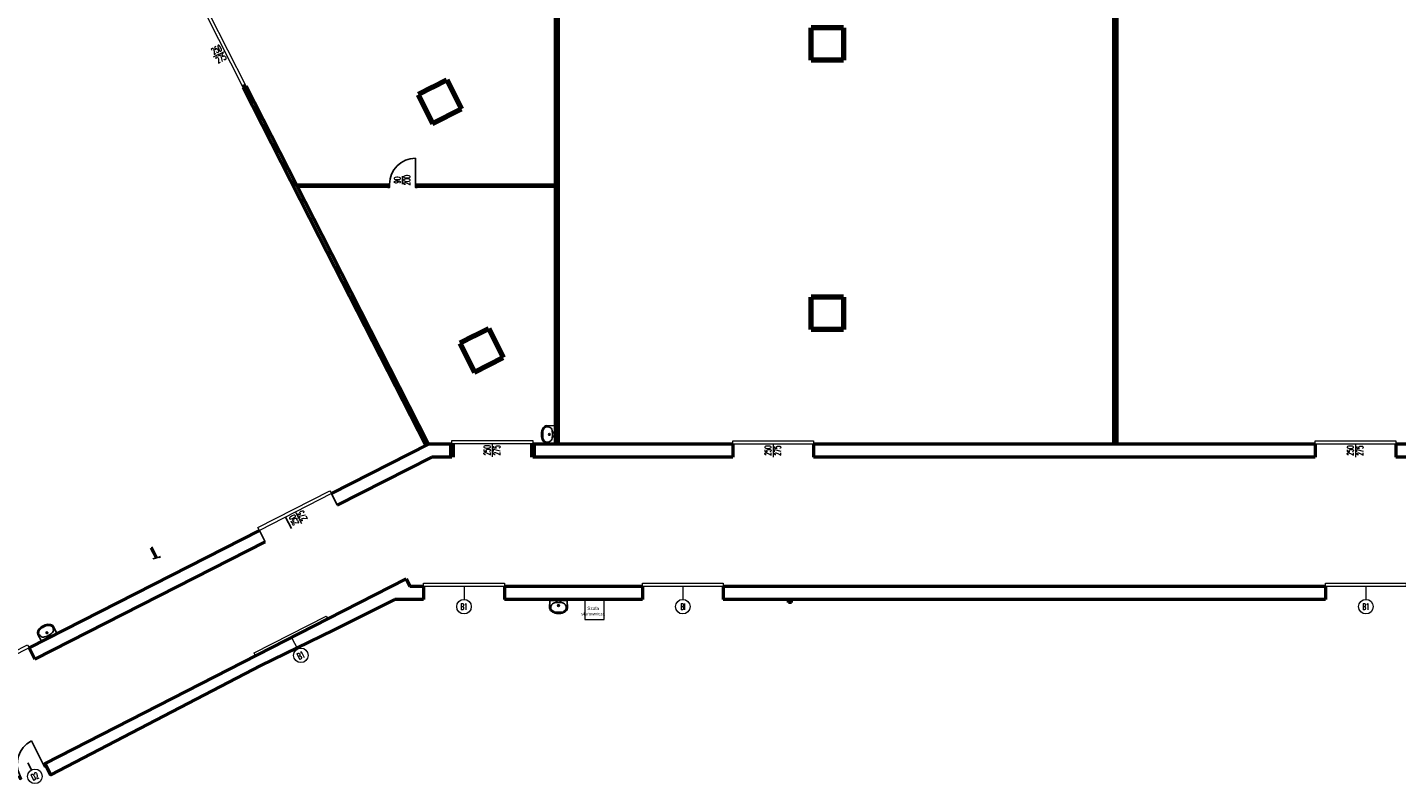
# Model space of a CAD drawing. Header units: millimetres. Extents: x 0 to 144098, y 0 to 90000.
# Tile 9 of 16: x 51750 to 94070, y 44152 to 67536. Entities that reach past the tile are written whole.
import ezdxf
from ezdxf.enums import TextEntityAlignment as Align

# ---------------------------------------------------------------- set-up
doc = ezdxf.new("R2010")
doc.units = ezdxf.units.MM
for name, color, linetype in [('a__sciany_______', 9, 'Continuous'), ('a__stol_________', 46, 'Continuous'), ('a__stol___z_otw_', 65, 'Continuous'), ('a__wyp____san___', 20, 'Continuous'), ('INNTEC urządzenia', 5, 'Continuous'), ('Pakownia inne', 7, 'Continuous'), ('w__w__100_stol__', 225, 'Continuous'), ('w__w______stol__', 195, 'Continuous')]:
    doc.layers.add(name, color=color, linetype=linetype)
for name, color, linetype, lineweight in [('Chłodnictwo', 210, 'Continuous', 80), ('gruba', 1, 'Continuous', 25), ('INNTEC', 5, 'Continuous', 5)]:
    doc.layers.add(name, color=color, linetype=linetype, lineweight=lineweight)
doc.styles.add('simplex05', font='simplex.shx', dxfattribs={"width": 0.5})
doc.styles.get("Standard").update_dxf_attribs({"font": 'arial.ttf'})

# ---------------------------------------------------------------- blocks, each defined once
blk = doc.blocks.new('d90')
blk.add_line((5, -5), (5, -85))
for points in [[(0, -5), (5, -5), (5, 5), (0, 5)], [(85, -5), (90, -5), (90, 5), (85, 5)]]:
    blk.add_lwpolyline(points, close=True)
at = {"layer": 'a__stol___z_otw_'}
blk.add_arc((5, -5), 80, 270, 0, dxfattribs=at)
at = {"layer": 'w__w______stol__'}
blk.add_line((45, -30), (45, -5), dxfattribs=at)
blk = doc.blocks.new('umywalka 55')
for p, q in [((-26.6, 0), (-27.5, -23.8)), ((-26.6, 0), (0, 0)), ((26.6, 0), (0, 0)), ((26.6, 0), (27.5, -23.8)), ((-5.5, -36.2), (-0.4, -36.2)), ((-3.3, -40), (-0.4, -40)), ((4.6, -36.2), (-0.4, -36.2)), ((2.4, -40), (-0.4, -40))]:
    blk.add_line(p, q)
for centre in [(-6.4, -3.6), (6.2, -3.6)]:
    blk.add_circle(centre, 1.11)
for centre, radius, start, end in [((-11.2, -21.3), 16.5, 188.5365, 240.955), ((-15.4, -23.1), 8.74, 161.6833, 227.1392), ((-8.9, -21.5), 14.8, 117.9548, 175.352), ((-6.1, -15.9), 20.4, 221.8677, 271.8444), ((-4.3, -12.2), 27.8, 237.6337, 272.2566), ((-2, -50), 43.8, 87.3734, 108.364), ((0.1, -15.7), 2.77, 90, 270), ((2, -50), 43.8, 71.636, 92.6266), ((0.1, -15.7), 2.77, 270, 90), ((3.5, -12.2), 27.8, 267.7434, 302.3663), ((5.3, -15.9), 20.4, 268.1556, 318.1323), ((8.9, -21.5), 14.8, 4.648, 62.0452), ((10.3, -20.1), 17.5, 297.2409, 347.9851), ((14.7, -22.3), 9.17, 308.8146, 12.7077)]:
    blk.add_arc(centre, radius, start, end)

msp = doc.modelspace()

# ---------------------------------------------------------------- linework, layer by layer
at = {"layer": 'a__sciany_______', "linetype": 'ByBlock', "lineweight": 50}
for p, q in [((68160, 79400), (68160, 54650)), ((85320, 79400), (85320, 54650)), ((85420, 79400), (85420, 54650)), ((68060, 74190), (68060, 54650)), ((58420, 65672), (60770, 61064)), ((58509, 65718), (60859, 61109)), ((62893, 62662), (60067, 62662)), ((68058, 62661), (63795, 62661)), ((62893, 62612), (60093, 62612)), ((68058, 62611), (63795, 62611)), ((60770, 61064), (64062, 54605)), ((60859, 61109), (64151, 54650)), ((61147, 53118), (64151, 54650)), ((64873, 54650), (64151, 54650)), ((73550, 54650), (67373, 54650)), ((73550, 54650), (73550, 54250)), ((91550, 54650), (76050, 54650)), ((76050, 54650), (76050, 54250)), ((91550, 54650), (91550, 54250)), ((109550, 54650), (94050, 54650)), ((94050, 54650), (94050, 54250)), ((61328, 52762), (64247, 54250)), ((64873, 54250), (64247, 54250)), ((73550, 54250), (67373, 54250)), ((91550, 54250), (76050, 54250)), ((109550, 54250), (94050, 54250)), ((51801, 48354), (58919, 51983)), ((51983, 47998), (59101, 51626)), ((63457, 50480), (63457, 50480)), ((63457, 50480), (63574, 50250)), ((63995, 50250), (63574, 50250)), ((63995, 50250), (63995, 49850)), ((70758, 50250), (66495, 50250)), ((66495, 50250), (66495, 49850)), ((70758, 50250), (70758, 49850)), ((91870, 50250), (73258, 50250)), ((73258, 50250), (73258, 49850)), ((91870, 50250), (91870, 49850)), ((63995, 49850), (63103, 49850)), ((63103, 49850), (63103, 49850)), ((70758, 49850), (66495, 49850)), ((91870, 49850), (73258, 49850)), ((75270, 49750), (75270, 49850)), ((75370, 49750), (75270, 49750)), ((75370, 49750), (75370, 49850)), ((51801, 48354), (51983, 47998)), ((52281, 44782), (52462, 44426))]:
    msp.add_line(p, q, dxfattribs=at)
at = {"layer": 'a__sciany_______', "lineweight": 50}
for p, q in [((63457, 50480), (61033, 49245)), ((63103, 49850), (61212, 48899))]:
    msp.add_line(p, q, dxfattribs=at)
msp.add_lwpolyline([(61212, 48899), (58969, 47801), (52473, 44420), (52295, 44777), (61032, 49243)], dxfattribs=at)
at = {"layer": 'a__stol_________', "linetype": 'ByBlock', "lineweight": 18}
for points in [[(57370, 67955), (58506, 65727), (58417, 65682), (57281, 67909)], [(64870, 54760), (67370, 54760), (67370, 54660), (64870, 54660)], [(73550, 54750), (76050, 54750), (76050, 54650), (73550, 54650)], [(91550, 54750), (94050, 54750), (94050, 54650), (91550, 54650)], [(58874, 52072), (61101, 53207), (61147, 53118), (58919, 51983)], [(63995, 50350), (66495, 50350), (66495, 50250), (63995, 50250)], [(70758, 50350), (73258, 50350), (73258, 50250), (70758, 50250)], [(91870, 50350), (94370, 50350), (94370, 50250), (91870, 50250)], [(58759, 48197), (60986, 49332), (61032, 49243), (58804, 48108)], [(49528, 47308), (51756, 48443), (51801, 48354), (49574, 47218)]]:
    msp.add_lwpolyline(points, close=True, dxfattribs=at)
at = {"layer": 'Chłodnictwo'}
for p, q in [((75972, 66525), (75972, 67525)), ((76972, 67525), (75972, 67525)), ((76972, 67525), (76972, 66525)), ((76972, 66525), (75972, 66525)), ((64271, 65683), (63826, 65456)), ((64271, 65683), (64717, 65910)), ((64717, 65910), (65165, 65016)), ((63826, 65456), (64274, 64562)), ((64274, 64562), (65165, 65016)), ((75972, 58192), (75972, 59192)), ((76972, 59192), (75972, 59192)), ((76972, 59192), (76972, 58192)), ((65562, 57997), (65116, 57770)), ((65562, 57997), (66007, 58224)), ((66007, 58224), (66456, 57330)), ((76972, 58192), (75972, 58192)), ((65116, 57770), (65565, 56876)), ((65565, 56876), (66456, 57330))]:
    msp.add_line(p, q, dxfattribs=at)
at = {"layer": 'Chłodnictwo', "linetype": 'ByBlock', "lineweight": 50}
msp.add_line((65837, 62611), (65812, 62661), dxfattribs=at)
at = {"layer": 'INNTEC', "transparency": 33554687}
for p, q in [((55838, 51158), (55860, 51170)), ((55838, 51158), (55860, 51170)), ((55839, 51156), (55838, 51158)), ((55839, 51156), (55838, 51158))]:
    msp.add_line(p, q, dxfattribs=at)
at = {"layer": 'INNTEC urządzenia', "transparency": 33554687}
for p, q in [((55554, 51437), (55716, 51120)), ((55765, 51136), (55593, 51472)), ((55860, 51170), (55816, 51147)), ((55860, 51170), (55816, 51147))]:
    msp.add_line(p, q, dxfattribs=at)
at = {"layer": 'INNTEC urządzenia', "lineweight": -3, "transparency": 33554687}
msp.add_line((55630, 51100), (55867, 51164), dxfattribs=at)
at = {"layer": 'Pakownia inne', "color": 7, "lineweight": 100}
for p, q in [((58420, 65672), (58509, 65718)), ((64873, 54650), (64873, 54250)), ((67373, 54650), (67373, 54250))]:
    msp.add_line(p, q, dxfattribs=at)
at = {"layer": 'Pakownia inne'}
for p, q in [((61147, 53118), (61328, 52762)), ((59730, 52396), (59912, 52040)), ((58919, 51983), (59101, 51626))]:
    msp.add_line(p, q, dxfattribs=at)
at = {"layer": 'Pakownia inne', "linetype": 'ByBlock', "lineweight": 18}
msp.add_lwpolyline([(68978, 49225), (69578, 49225), (69578, 49825), (68978, 49825)], close=True, dxfattribs=at)
at = {"layer": 'w__w______stol__', "linetype": 'ByBlock', "lineweight": 18}
for p, q in [((57849, 66795), (57493, 66614)), ((66120, 54660), (66120, 54260)), ((74800, 54650), (74800, 54250)), ((92800, 54650), (92800, 54250)), ((60041, 52551), (60223, 52194)), ((65245, 50250), (65245, 49850)), ((72008, 50250), (72008, 49850)), ((93120, 50250), (93120, 49850)), ((59918, 48675), (60100, 48319))]:
    msp.add_line(p, q, dxfattribs=at)
for centre in [(65245, 49625), (72008, 49625), (93120, 49625), (93120, 49625), (60202, 48118), (51982, 44377)]:
    msp.add_circle(centre, 225, dxfattribs=at)

# ---------------------------------------------------------------- block references
at = {"layer": 'a__stol_________', "linetype": 'ByBlock', "lineweight": 18, "yscale": 10, "zscale": 10}
for p, xscale, rotation in [((63794, 62638), 9.999999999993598, 180.012301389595), ((52303, 44737), 9.9999999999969, 207.0123013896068)]:
    msp.add_blockref('d90', p, dxfattribs=dict(at, xscale=xscale, rotation=rotation))
at = {"layer": 'a__wyp____san___', "linetype": 'ByBlock', "lineweight": 18, "xscale": -10, "yscale": 10, "zscale": 10}
for p, rotation in [((68040, 54950), 270), ((52423, 48676), 207.0000000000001)]:
    msp.add_blockref('umywalka 55', p, dxfattribs=dict(at, rotation=rotation))
msp.add_blockref('umywalka 55', (68165, 49815), dxfattribs=at)

# ---------------------------------------------------------------- texts
at = {"layer": 'gruba', "insert": (69235, 49622), "char_height": 100, "width": 1731.82, "attachment_point": 2}
msp.add_mtext('{\\fArial|b0|i0|c238|p34;Szafa\\Psterownicza}', dxfattribs=at)
at = {"layer": 'w__w__100_stol__', "linetype": 'ByBlock', "lineweight": 18, "style": 'simplex05', "width": 0.5}
for s, rotation, p in [('250', 27.0123, (57671, 66705)), ('90', 90.0123, (63344, 62812)), ('250', 90, (66120, 54460)), ('250', 90, (74800, 54450)), ('250', 90, (92800, 54450)), ('250', 117.0123, (60132, 52373))]:
    msp.add_text(s, height=200, rotation=rotation, dxfattribs=at).set_placement(p, align=Align.BOTTOM_CENTER)
for s, rotation, p in [('275', 27.0123, (57689, 66669)), ('200', 90.0123, (63384, 62812)), ('275', 90, (66160, 54460)), ('275', 90, (74840, 54450)), ('275', 90, (92840, 54450)), ('275', 117.0123, (60160, 52390))]:
    msp.add_text(s, height=200, rotation=rotation, dxfattribs=at).set_placement(p, align=Align.TOP_CENTER)
for s, p in [('B1', (65245, 49625)), ('BI', (72008, 49625)), ('B1', (93120, 49625)), ('B1', (93120, 49625))]:
    msp.add_text(s, height=200, dxfattribs=at).set_placement(p, align=Align.MIDDLE_CENTER)
for s, p in [('B1', (60202, 48118)), ('D2', (51982, 44377))]:
    msp.add_text(s, height=200, rotation=27.0123, dxfattribs=at).set_placement(p, align=Align.MIDDLE_CENTER)

doc.saveas('drawing.dxf')
